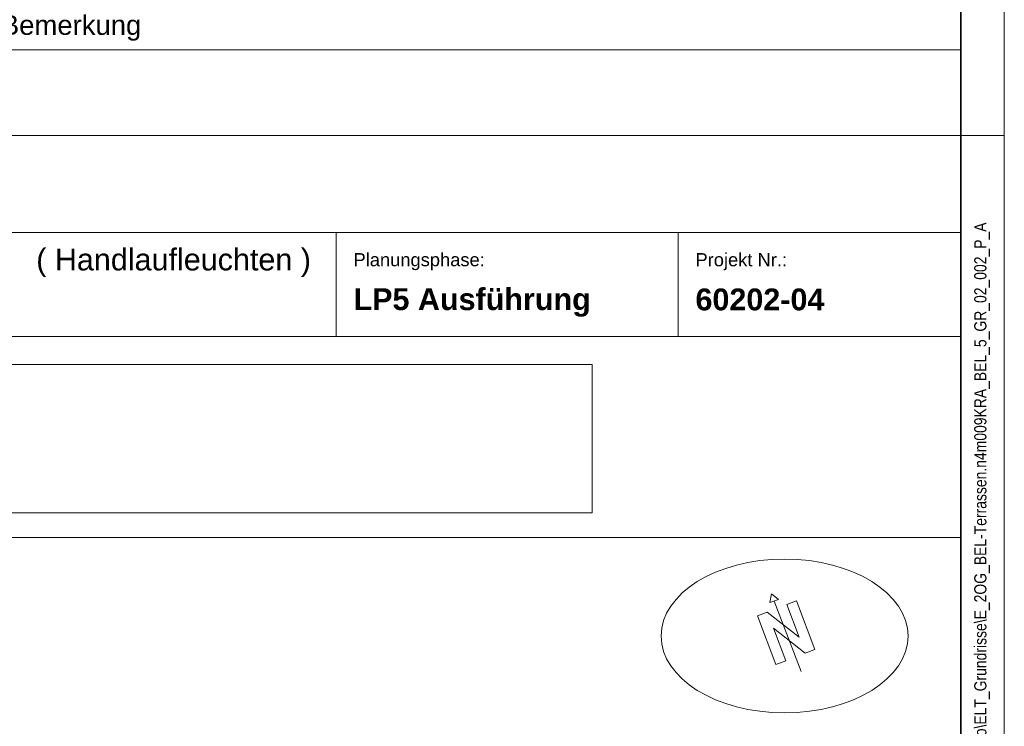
# Model space of a CAD drawing. Extents: x -620 to 300, y 62 to 1112.
# Tile 147 of 226: x 187 to 300, y 291 to 373. Entities that reach past the tile are written whole.
import ezdxf

# ---------------------------------------------------------------- set-up
doc = ezdxf.new("R2010")
doc.units = 0
doc.layers.get('0').update_dxf_attribs({"lineweight": 13})
for name, color, linetype, lineweight in [('iwb_Plankopf Linie', 7, 'Continuous', 13), ('iwb_Plankopf Rahmen', 7, 'Continuous', 35), ('iwb_Plankopf Text', 7, 'Continuous', 18), ('X_Bitmap', 7, 'Continuous', 13)]:
    doc.layers.add(name, color=color, linetype=linetype, lineweight=lineweight)
doc.layers.add('iwb_Plankopf_Nordpfeil_20-82 Grad', color=3, linetype='Continuous', lineweight=18, true_color=0x00ff00)
doc.layers.add('X_Geometrie', color=3, linetype='Continuous', lineweight=13, true_color=0x00ff00, plot=False)
doc.styles.add('Plankopf', font='arial.ttf')
doc.styles.get("Standard").update_dxf_attribs({"font": 'ARIALN.TTF'})
picture_1 = doc.add_image_def('image1.jfif', size_in_pixel=(600, 81))

# ---------------------------------------------------------------- blocks, each defined once
blk = doc.blocks.new('Blockreferenz-A06CPVS8L0')
at = {"color": 0, "lineweight": -2}
for p, q in [((273.51, 306.64), (273.35, 305.61)), ((273.51, 306.64), (274.32, 305.98)), ((273.35, 305.61), (274.32, 305.98)), ((273.83, 305.8), (276.93, 297.67)), ((276.4, 305.81), (275.28, 305.38)), ((275.28, 305.38), (276.4, 305.81)), ((276.7, 301.64), (275.28, 305.38)), ((278.53, 300.2), (276.4, 305.81)), ((273.03, 304.53), (271.91, 304.1)), ((273.03, 304.53), (276.7, 301.64)), ((271.91, 304.1), (274.04, 298.5)), ((275.17, 298.92), (273.74, 302.66)), ((277.41, 299.78), (273.74, 302.66)), ((278.53, 300.2), (277.41, 299.78)), ((277.41, 299.78), (278.53, 300.2)), ((274.04, 298.5), (275.17, 298.92))]:
    blk.add_line(p, q, dxfattribs=at)

msp = doc.modelspace()

# ---------------------------------------------------------------- linework, layer by layer
at = {"layer": 'iwb_Plankopf Linie', "ltscale": 0.13}
for p, q in [((295.35, 449.32), (295.35, 369.32)), ((295.35, 369.32), (115.35, 369.32)), ((295.35, 67.43), (295.35, 359.43)), ((295.35, 348.27), (115.35, 348.27)), ((223.35, 336.27), (223.35, 348.27)), ((262.76, 336.27), (262.76, 348.27)), ((295.35, 336.27), (115.35, 336.27)), ((115.35, 313.11), (295.35, 313.11))]:
    msp.add_line(p, q, dxfattribs=at)
at = {"layer": 'iwb_Plankopf Linie', "lineweight": 18, "ltscale": 0.18}
msp.add_line((295.35, 359.43), (115.35, 359.43), dxfattribs=at)
at = {"layer": 'iwb_Plankopf Rahmen', "ltscale": 0.35}
msp.add_line((295.35, 359.43), (295.35, 67.43), dxfattribs=at)
at = {"layer": 'iwb_Plankopf Rahmen', "color": 8, "lineweight": 5, "ltscale": 0.13, "true_color": 0x808080}
msp.add_line((300.35, 359.43), (295.35, 359.43), dxfattribs=at)
at = {"layer": 'iwb_Plankopf Rahmen', "color": 8, "lineweight": 13, "ltscale": 0.13, "true_color": 0x808080}
msp.add_lwpolyline([(300.35, 62.43), (-619.65, 62.43), (-619.65, 1112.43), (300.35, 1112.43), (300.35, 62.43)], close=True, dxfattribs=at)
at = {"layer": 'iwb_Plankopf Rahmen', "ltscale": 0.35}
msp.add_lwpolyline([(-599.65, 67.43), (-599.65, 1107.43), (295.35, 1107.43), (295.35, 67.43), (-599.65, 67.43)], close=True, dxfattribs=at)
at = {"layer": 'X_Geometrie', "color": 6, "ltscale": 0.13, "true_color": 0xff00ff}
msp.add_ellipse((275.03, 301.77), major_axis=(14.23, 0), ratio=0.622642, dxfattribs=at)

# ---------------------------------------------------------------- block references
at = {"layer": 'iwb_Plankopf_Nordpfeil_20-82 Grad', "ltscale": 0.18}
msp.add_blockref('Blockreferenz-A06CPVS8L0', (0, 0), dxfattribs=at)

# ---------------------------------------------------------------- texts
at = {"layer": 'iwb_Plankopf Text', "ltscale": 0.18, "insert": (296.89, 74.51), "char_height": 1.4, "attachment_point": 1, "rotation": 90, "line_spacing_factor": 1.002}
msp.add_mtext('{\\fArial Narrow;\\\\srvnovamd01\\Nova_MD\\TGA\\60202 Pro Potsdam\\04 NB GES Krampnitz\\09 NOVA\\60202-04_AP_NB GES Krampnitz\\TGA\\Elektro\\ELT_Grundrisse\\E_2OG_BEL-Terrassen.n4m009KRA_BEL_5_GR_02_002_P_A}', dxfattribs=at)
at = {"layer": 'iwb_Plankopf Text', "ltscale": 0.18, "insert": (168.35, 371.82), "char_height": 2.2655, "width": 126, "attachment_point": 4, "line_spacing_factor": 0.970891, "style": 'Plankopf'}
msp.add_mtext('Änderung / Bemerkung', dxfattribs=at)
at = {"layer": 'iwb_Plankopf Text', "ltscale": 0.18, "insert": (220.45, 344.77), "char_height": 2.5172, "width": 55.3788, "attachment_point": 6, "style": 'Plankopf'}
msp.add_mtext('( Handlaufleuchten )', dxfattribs=at)
at = {"layer": 'iwb_Plankopf Text', "ltscale": 0.18, "style": 'Plankopf'}
for s, insert, char_height, attachment_point, line_spacing_factor in [('Planungsphase:', (225.35, 345.88), 1.5105, 1, 0.970891), ('Projekt Nr.:', (264.76, 345.88), 1.5105, 1, 0.970891), ('\\fArial|b1|i0|c0|p34;LP5 Ausführung', (225.35, 340.19), 2.5172, 4, 0.996218), ('\\fArial|b1|i0|c0|p34;60202-04', (264.76, 340.53), 2.5172, 4, 0.996218)]:
    msp.add_mtext(s, dxfattribs=dict(at, insert=insert, char_height=char_height, attachment_point=attachment_point, line_spacing_factor=line_spacing_factor))

# ---------------------------------------------------------------- pictures from other files: only their frames are drawn
at = {"layer": 'X_Bitmap', "ltscale": 0.13}
image = msp.add_image(picture_1, insert=(126.3, 315.96), size_in_units=(126.55, 17.08), dxfattribs=at)
image.dxf.flags = 7

doc.saveas('drawing.dxf')
